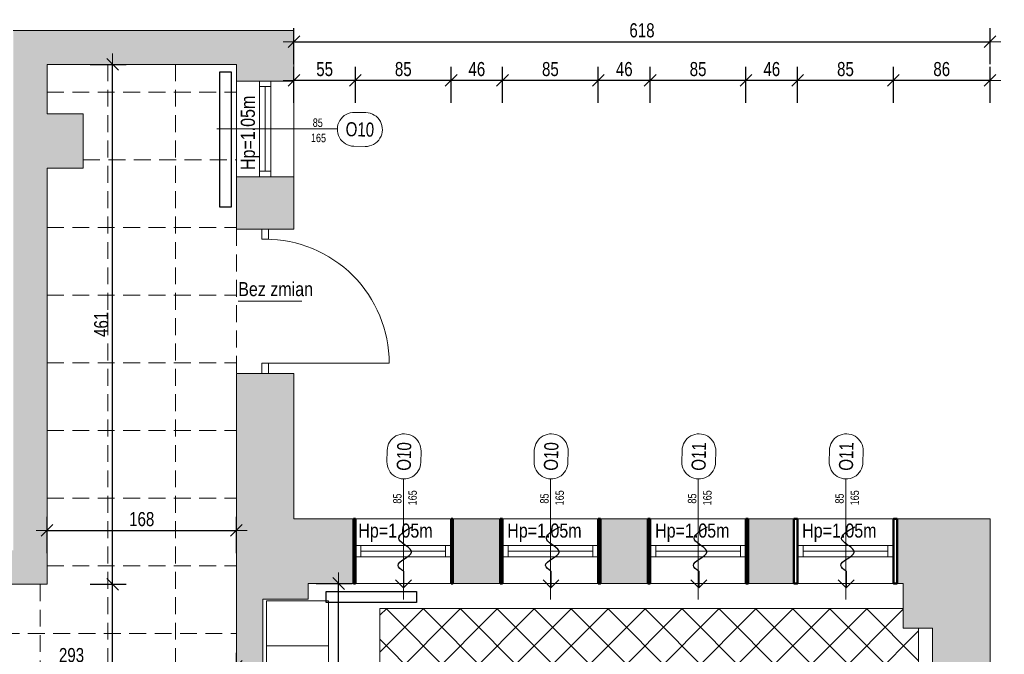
# Model space of a CAD drawing. Header units: millimetres. Extents: x 27490 to 108194, y -40520 to 41185.
# Tile 33 of 65: x 29635 to 30508, y -29775 to -29212. Entities that reach past the tile are written whole.
import ezdxf
from ezdxf.enums import TextEntityAlignment as Align

# ---------------------------------------------------------------- set-up
doc = ezdxf.new("R2010")
doc.units = ezdxf.units.MM
doc.linetypes.add('DASHEDX2', pattern=[1.5, 1, -0.5])
doc.layers.get('0').update_dxf_attribs({"lineweight": 18})
doc.layers.get('Defpoints').update_dxf_attribs({"lineweight": 18})
for name, color, linetype, lineweight in [('BA_sym', 7, 'Continuous', 18), ('BA_txc', 1, 'Continuous', 18), ('BA_txs', 2, 'Continuous', 18), ('mm_grzejniki', 30, 'Continuous', 30), ('mm_Wentylacja', 5, 'Continuous', 50), ('PG_PRZERYWANE_ŚREDNIE', 1, 'DASHEDX2', 18), ('PG_WIDOKOWE_CIENKIE', 1, 'Continuous', 18), ('PG_WYMIARY', 1, 'Continuous', 18), ('PG_WYPOSAŻENIE', 1, 'Continuous', 18), ('PG_ŚCIANY_DZIAŁOWE', 3, 'Continuous', 18), ('Przekrojowa', 60, 'Continuous', 18)]:
    doc.layers.add(name, color=color, linetype=linetype, lineweight=lineweight)
doc.styles.add('BIKTS', font='bikromsw.shx', dxfattribs={"width": 0.85})
doc.styles.add('BIKWYM', font='BIKROMSW.SHX', dxfattribs={"width": 0.8})
doc.dimstyles.new('BA_KR_50', dxfattribs={"dimscale": 0.5, "dimtxt": 25, "dimasz": 1.666667, "dimexe": 24, "dimexo": 0, "dimgap": 0, "dimtad": 0, "dimdec": 1, "dimrnd": 0.5, "dimzin": 9, "dimdsep": 46, "dimtxsty": 'BIKWYM', "dimblk": 'WYM-KR', "dimcen": 0, "dimdle": 20, "dimclrd": 256, "dimclre": 256, "dimclrt": 7, "dimadec": 0, "dimazin": 0, "dimtfac": 0.033333, "dimtdec": 1, "dimtmove": 0, "dimatfit": 3, "dimldrblk": 'WYM-KR', "dimfxl": 40, "dimfxlon": 1, "dimtvp": 0.8, "dimtolj": 1, "dimarcsym": 0})

# ---------------------------------------------------------------- blocks, each defined once
blk = doc.blocks.new('A$C134dd6f3')
at = {"extrusion": (0, 0, -1)}
blk.add_line((55, 77.4), (55, 133.9), dxfattribs=at)
at = {"color": 0, "extrusion": (0, 0, -1)}
blk.add_line((0, 110), (0, 0), dxfattribs=at)
at = {"color": 0}
blk.add_arc((0, 110), 110, 270, 0, dxfattribs=at)
blk = doc.blocks.new('WYM-KR')
at = {"linetype": 'ByBlock'}
blk.add_line((11.52, 0), (-11.52, 0), dxfattribs=at)
at = {"color": 7, "linetype": 'ByBlock'}
blk.add_line((6.24, 6.24), (-6.24, -6.24), dxfattribs=at)
blk = doc.blocks.new('*D840')
at = {"layer": 'Defpoints', "color": 0, "transparency": 16777216}
for p in [(29890.24, -29711.73), (29917.43, -29711.73), (29850.24, -30058.73)]:
    blk.add_point(p, dxfattribs=at)
at = {"layer": 'PG_WYMIARY', "lineweight": -2, "transparency": 16777216}
for p, q in [((29897.43, -29711.73), (29929.43, -29711.73)), ((29917.43, -30057.9), (29917.43, -29712.56)), ((29897.43, -30058.73), (29929.43, -30058.73))]:
    blk.add_line(p, q, dxfattribs=at)
at = {"layer": 'PG_WYMIARY', "lineweight": -2, "transparency": 16777216, "xscale": 0.8333333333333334, "yscale": 0.8333333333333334, "zscale": 0.8333333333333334}
for p, rotation in [((29917.43, -29711.73), 90), ((29917.43, -30058.73), 270)]:
    blk.add_blockref('WYM-KR', p, dxfattribs=dict(at, rotation=rotation))
at = {"layer": 'PG_WYMIARY', "color": 7, "transparency": 16777216, "insert": (29907.43, -29885.23), "char_height": 12.5, "attachment_point": 5, "rotation": 90, "style": 'BIKWYM'}
blk.add_mtext('\\A1;347', dxfattribs=at)
blk = doc.blocks.new('*D850')
at = {"layer": 'Defpoints', "color": 0, "transparency": 16777216}
for p in [(29826.74, -29785.29), (29534.24, -29859.48), (29826.74, -29859.48)]:
    blk.add_point(p, dxfattribs=at)
at = {"layer": 'PG_WYMIARY', "lineweight": -2, "transparency": 16777216}
for p, q in [((29534.24, -29805.29), (29534.24, -29773.29)), ((29826.74, -29805.29), (29826.74, -29773.29)), ((29535.07, -29785.29), (29825.91, -29785.29))]:
    blk.add_line(p, q, dxfattribs=at)
at = {"layer": 'PG_WYMIARY', "lineweight": -2, "transparency": 16777216, "xscale": 0.8333333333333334, "yscale": 0.8333333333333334, "zscale": 0.8333333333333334, "rotation": 180}
blk.add_blockref('WYM-KR', (29534.24, -29785.29), dxfattribs=at)
at = {"layer": 'PG_WYMIARY', "lineweight": -2, "transparency": 16777216, "xscale": 0.8333333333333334, "yscale": 0.8333333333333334, "zscale": 0.8333333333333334}
blk.add_blockref('WYM-KR', (29826.74, -29785.29), dxfattribs=at)
at = {"layer": 'PG_WYMIARY', "color": 7, "transparency": 16777216, "insert": (29680.49, -29775.29), "char_height": 12.5, "attachment_point": 5, "style": 'BIKWYM'}
blk.add_mtext('\\A1;293', dxfattribs=at)
blk = doc.blocks.new('*D851')
at = {"layer": 'Defpoints', "color": 0, "transparency": 16777216}
for p in [(29826.74, -29664.73), (29658.74, -29712.48), (29826.74, -29712.48)]:
    blk.add_point(p, dxfattribs=at)
at = {"layer": 'PG_WYMIARY', "lineweight": -2, "transparency": 16777216}
for p, q in [((29658.74, -29684.73), (29658.74, -29652.73)), ((29826.74, -29684.73), (29826.74, -29652.73)), ((29659.57, -29664.73), (29825.91, -29664.73))]:
    blk.add_line(p, q, dxfattribs=at)
at = {"layer": 'PG_WYMIARY', "lineweight": -2, "transparency": 16777216, "xscale": 0.8333333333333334, "yscale": 0.8333333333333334, "zscale": 0.8333333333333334, "rotation": 180}
blk.add_blockref('WYM-KR', (29658.74, -29664.73), dxfattribs=at)
at = {"layer": 'PG_WYMIARY', "lineweight": -2, "transparency": 16777216, "xscale": 0.8333333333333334, "yscale": 0.8333333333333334, "zscale": 0.8333333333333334}
blk.add_blockref('WYM-KR', (29826.74, -29664.73), dxfattribs=at)
at = {"layer": 'PG_WYMIARY', "color": 7, "transparency": 16777216, "insert": (29742.74, -29654.73), "char_height": 12.5, "attachment_point": 5, "style": 'BIKWYM'}
blk.add_mtext('\\A1;168', dxfattribs=at)
blk = doc.blocks.new('*D809')
at = {"layer": 'Defpoints', "color": 0, "transparency": 16777216}
for p in [(29534.24, -29712.48), (29716.89, -29712.48), (29534.24, -29859.48)]:
    blk.add_point(p, dxfattribs=at)
at = {"layer": 'PG_WYMIARY', "lineweight": -2, "transparency": 16777216}
for p, q in [((29696.89, -29712.48), (29728.89, -29712.48)), ((29716.89, -29858.64), (29716.89, -29713.31)), ((29696.89, -29859.48), (29728.89, -29859.48))]:
    blk.add_line(p, q, dxfattribs=at)
at = {"layer": 'PG_WYMIARY', "lineweight": -2, "transparency": 16777216, "xscale": 0.8333333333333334, "yscale": 0.8333333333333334, "zscale": 0.8333333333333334}
for p, rotation in [((29716.89, -29712.48), 90), ((29716.89, -29859.48), 270)]:
    blk.add_blockref('WYM-KR', p, dxfattribs=dict(at, rotation=rotation))
at = {"layer": 'PG_WYMIARY', "color": 7, "transparency": 16777216, "insert": (29706.89, -29821.9), "char_height": 12.5, "attachment_point": 5, "rotation": 90, "style": 'BIKWYM'}
blk.add_mtext('\\A1;147', dxfattribs=at)
blk = doc.blocks.new('*D810')
at = {"layer": 'Defpoints', "color": 0, "transparency": 16777216}
for p in [(29658.74, -29251.48), (29716.89, -29251.48), (29658.74, -29712.48)]:
    blk.add_point(p, dxfattribs=at)
at = {"layer": 'PG_WYMIARY', "lineweight": -2, "transparency": 16777216}
for p, q in [((29696.89, -29251.48), (29728.89, -29251.48)), ((29716.89, -29711.64), (29716.89, -29252.31)), ((29696.89, -29712.48), (29728.89, -29712.48))]:
    blk.add_line(p, q, dxfattribs=at)
at = {"layer": 'PG_WYMIARY', "lineweight": -2, "transparency": 16777216, "xscale": 0.8333333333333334, "yscale": 0.8333333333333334, "zscale": 0.8333333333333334}
for p, rotation in [((29716.89, -29251.48), 90), ((29716.89, -29712.48), 270)]:
    blk.add_blockref('WYM-KR', p, dxfattribs=dict(at, rotation=rotation))
at = {"layer": 'PG_WYMIARY', "color": 7, "transparency": 16777216, "insert": (29706.89, -29481.98), "char_height": 12.5, "attachment_point": 5, "rotation": 90, "style": 'BIKWYM'}
blk.add_mtext('\\A1;461', dxfattribs=at)
blk = doc.blocks.new('*D757')
at = {"layer": 'Defpoints', "color": 0, "transparency": 16777216}
for p in [(29775.69, -29221.48), (29775.69, -29266.23), (30604.01, -29266.23)]:
    blk.add_point(p, dxfattribs=at)
at = {"layer": 'PG_WYMIARY', "lineweight": -2, "transparency": 16777216}
for p, q in [((30584.01, -29221.48), (30616.01, -29221.48)), ((30604.01, -29222.31), (30604.01, -29265.39)), ((30584.01, -29266.23), (30616.01, -29266.23))]:
    blk.add_line(p, q, dxfattribs=at)
at = {"layer": 'PG_WYMIARY', "lineweight": -2, "transparency": 16777216, "xscale": 0.8333333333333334, "yscale": 0.8333333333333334, "zscale": 0.8333333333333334}
for p, rotation in [((30604.01, -29221.48), 90), ((30604.01, -29266.23), 270)]:
    blk.add_blockref('WYM-KR', p, dxfattribs=dict(at, rotation=rotation))
at = {"layer": 'PG_WYMIARY', "color": 7, "transparency": 16777216, "insert": (30594.01, -29243.85), "char_height": 12.5, "attachment_point": 5, "rotation": 90, "style": 'BIKWYM'}
blk.add_mtext('\\A1;45', dxfattribs=at)
blk = doc.blocks.new('*D758')
at = {"layer": 'Defpoints', "color": 0, "transparency": 16777216}
for p in [(29775.69, -29266.23), (29775.69, -29351.23), (30604.01, -29351.23)]:
    blk.add_point(p, dxfattribs=at)
at = {"layer": 'PG_WYMIARY', "lineweight": -2, "transparency": 16777216}
for p, q in [((30584.01, -29266.23), (30616.01, -29266.23)), ((30604.01, -29267.06), (30604.01, -29350.39)), ((30584.01, -29351.23), (30616.01, -29351.23))]:
    blk.add_line(p, q, dxfattribs=at)
at = {"layer": 'PG_WYMIARY', "lineweight": -2, "transparency": 16777216, "xscale": 0.8333333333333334, "yscale": 0.8333333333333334, "zscale": 0.8333333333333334}
for p, rotation in [((30604.01, -29266.23), 90), ((30604.01, -29351.23), 270)]:
    blk.add_blockref('WYM-KR', p, dxfattribs=dict(at, rotation=rotation))
at = {"layer": 'PG_WYMIARY', "color": 7, "transparency": 16777216, "insert": (30594.01, -29308.73), "char_height": 12.5, "attachment_point": 5, "rotation": 90, "style": 'BIKWYM'}
blk.add_mtext('\\A1;85', dxfattribs=at)
blk = doc.blocks.new('*D759')
at = {"layer": 'Defpoints', "color": 0, "transparency": 16777216}
for p in [(29775.69, -29351.23), (29775.69, -29397.48), (30604.01, -29397.48)]:
    blk.add_point(p, dxfattribs=at)
at = {"layer": 'PG_WYMIARY', "lineweight": -2, "transparency": 16777216}
for p, q in [((30584.01, -29351.23), (30616.01, -29351.23)), ((30604.01, -29352.06), (30604.01, -29396.64)), ((30584.01, -29397.48), (30616.01, -29397.48))]:
    blk.add_line(p, q, dxfattribs=at)
at = {"layer": 'PG_WYMIARY', "lineweight": -2, "transparency": 16777216, "xscale": 0.8333333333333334, "yscale": 0.8333333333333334, "zscale": 0.8333333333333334}
for p, rotation in [((30604.01, -29351.23), 90), ((30604.01, -29397.48), 270)]:
    blk.add_blockref('WYM-KR', p, dxfattribs=dict(at, rotation=rotation))
at = {"layer": 'PG_WYMIARY', "color": 7, "transparency": 16777216, "insert": (30594.01, -29374.35), "char_height": 12.5, "attachment_point": 5, "rotation": 90, "style": 'BIKWYM'}
blk.add_mtext('\\A1;46', dxfattribs=at)
blk = doc.blocks.new('*D760')
at = {"layer": 'Defpoints', "color": 0, "transparency": 16777216}
for p in [(29775.69, -29397.48), (29775.69, -29525.48), (30604.01, -29525.48)]:
    blk.add_point(p, dxfattribs=at)
at = {"layer": 'PG_WYMIARY', "lineweight": -2, "transparency": 16777216}
for p, q in [((30584.01, -29397.48), (30616.01, -29397.48)), ((30604.01, -29398.31), (30604.01, -29524.64)), ((30584.01, -29525.48), (30616.01, -29525.48))]:
    blk.add_line(p, q, dxfattribs=at)
at = {"layer": 'PG_WYMIARY', "lineweight": -2, "transparency": 16777216, "xscale": 0.8333333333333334, "yscale": 0.8333333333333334, "zscale": 0.8333333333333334}
for p, rotation in [((30604.01, -29397.48), 90), ((30604.01, -29525.48), 270)]:
    blk.add_blockref('WYM-KR', p, dxfattribs=dict(at, rotation=rotation))
at = {"layer": 'PG_WYMIARY', "color": 7, "transparency": 16777216, "insert": (30594.01, -29461.48), "char_height": 12.5, "attachment_point": 5, "rotation": 90, "style": 'BIKWYM'}
blk.add_mtext('\\A1;128', dxfattribs=at)
blk = doc.blocks.new('*D761')
at = {"layer": 'Defpoints', "color": 0, "transparency": 16777216}
for p in [(29775.69, -29525.48), (29775.69, -29654.48), (30604.01, -29654.48)]:
    blk.add_point(p, dxfattribs=at)
at = {"layer": 'PG_WYMIARY', "lineweight": -2, "transparency": 16777216}
for p, q in [((30584.01, -29525.48), (30616.01, -29525.48)), ((30604.01, -29526.31), (30604.01, -29653.64)), ((30584.01, -29654.48), (30616.01, -29654.48))]:
    blk.add_line(p, q, dxfattribs=at)
at = {"layer": 'PG_WYMIARY', "lineweight": -2, "transparency": 16777216, "xscale": 0.8333333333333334, "yscale": 0.8333333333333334, "zscale": 0.8333333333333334}
for p, rotation in [((30604.01, -29525.48), 90), ((30604.01, -29654.48), 270)]:
    blk.add_blockref('WYM-KR', p, dxfattribs=dict(at, rotation=rotation))
at = {"layer": 'PG_WYMIARY', "color": 7, "transparency": 16777216, "insert": (30594.01, -29589.98), "char_height": 12.5, "attachment_point": 5, "rotation": 90, "style": 'BIKWYM'}
blk.add_mtext('\\A1;129', dxfattribs=at)
blk = doc.blocks.new('*D762')
at = {"layer": 'Defpoints', "color": 0, "transparency": 16777216}
for p in [(29775.69, -29654.48), (30393.19, -29787.23), (30604.01, -29787.23)]:
    blk.add_point(p, dxfattribs=at)
at = {"layer": 'PG_WYMIARY', "lineweight": -2, "transparency": 16777216}
for p, q in [((30584.01, -29654.48), (30616.01, -29654.48)), ((30604.01, -29655.31), (30604.01, -29786.4)), ((30584.01, -29787.23), (30616.01, -29787.23))]:
    blk.add_line(p, q, dxfattribs=at)
at = {"layer": 'PG_WYMIARY', "lineweight": -2, "transparency": 16777216, "xscale": 0.8333333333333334, "yscale": 0.8333333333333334, "zscale": 0.8333333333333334}
for p, rotation in [((30604.01, -29654.48), 90), ((30604.01, -29787.23), 270)]:
    blk.add_blockref('WYM-KR', p, dxfattribs=dict(at, rotation=rotation))
at = {"layer": 'PG_WYMIARY', "color": 7, "transparency": 16777216, "insert": (30594.01, -29720.85), "char_height": 12.5, "attachment_point": 5, "rotation": 90, "style": 'BIKWYM'}
blk.add_mtext('\\A1;133', dxfattribs=at)
blk = doc.blocks.new('*D768')
at = {"layer": 'Defpoints', "color": 0, "transparency": 16777216}
for p in [(30409.49, -29265.71), (30409.49, -29774.11), (30495.24, -29774.11)]:
    blk.add_point(p, dxfattribs=at)
at = {"layer": 'PG_WYMIARY', "lineweight": -2, "transparency": 16777216}
for p, q in [((30409.49, -29285.71), (30409.49, -29253.71)), ((30495.24, -29285.71), (30495.24, -29253.71)), ((30494.41, -29265.71), (30410.32, -29265.71))]:
    blk.add_line(p, q, dxfattribs=at)
at = {"layer": 'PG_WYMIARY', "lineweight": -2, "transparency": 16777216, "xscale": 0.8333333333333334, "yscale": 0.8333333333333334, "zscale": 0.8333333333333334, "rotation": 180}
blk.add_blockref('WYM-KR', (30409.49, -29265.71), dxfattribs=at)
at = {"layer": 'PG_WYMIARY', "lineweight": -2, "transparency": 16777216, "xscale": 0.8333333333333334, "yscale": 0.8333333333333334, "zscale": 0.8333333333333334}
blk.add_blockref('WYM-KR', (30495.24, -29265.71), dxfattribs=at)
at = {"layer": 'PG_WYMIARY', "color": 7, "transparency": 16777216, "insert": (30452.37, -29255.71), "char_height": 12.5, "attachment_point": 5, "style": 'BIKWYM'}
blk.add_mtext('\\A1;86', dxfattribs=at)
blk = doc.blocks.new('*D769')
at = {"layer": 'Defpoints', "color": 0, "transparency": 16777216}
for p in [(30324.49, -29265.71), (30324.49, -29774.11), (30409.49, -29774.11)]:
    blk.add_point(p, dxfattribs=at)
at = {"layer": 'PG_WYMIARY', "lineweight": -2, "transparency": 16777216}
for p, q in [((30324.49, -29285.71), (30324.49, -29253.71)), ((30409.49, -29285.71), (30409.49, -29253.71)), ((30408.66, -29265.71), (30325.32, -29265.71))]:
    blk.add_line(p, q, dxfattribs=at)
at = {"layer": 'PG_WYMIARY', "lineweight": -2, "transparency": 16777216, "xscale": 0.8333333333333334, "yscale": 0.8333333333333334, "zscale": 0.8333333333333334, "rotation": 180}
blk.add_blockref('WYM-KR', (30324.49, -29265.71), dxfattribs=at)
at = {"layer": 'PG_WYMIARY', "lineweight": -2, "transparency": 16777216, "xscale": 0.8333333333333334, "yscale": 0.8333333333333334, "zscale": 0.8333333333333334}
blk.add_blockref('WYM-KR', (30409.49, -29265.71), dxfattribs=at)
at = {"layer": 'PG_WYMIARY', "color": 7, "transparency": 16777216, "insert": (30366.99, -29255.71), "char_height": 12.5, "attachment_point": 5, "style": 'BIKWYM'}
blk.add_mtext('\\A1;85', dxfattribs=at)
blk = doc.blocks.new('*D770')
at = {"layer": 'Defpoints', "color": 0, "transparency": 16777216}
for p in [(30278.74, -29265.71), (30278.74, -29774.11), (30324.49, -29774.11)]:
    blk.add_point(p, dxfattribs=at)
at = {"layer": 'PG_WYMIARY', "lineweight": -2, "transparency": 16777216}
for p, q in [((30278.74, -29285.71), (30278.74, -29253.71)), ((30324.49, -29285.71), (30324.49, -29253.71)), ((30323.66, -29265.71), (30279.57, -29265.71))]:
    blk.add_line(p, q, dxfattribs=at)
at = {"layer": 'PG_WYMIARY', "lineweight": -2, "transparency": 16777216, "xscale": 0.8333333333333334, "yscale": 0.8333333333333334, "zscale": 0.8333333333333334, "rotation": 180}
blk.add_blockref('WYM-KR', (30278.74, -29265.71), dxfattribs=at)
at = {"layer": 'PG_WYMIARY', "lineweight": -2, "transparency": 16777216, "xscale": 0.8333333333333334, "yscale": 0.8333333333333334, "zscale": 0.8333333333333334}
blk.add_blockref('WYM-KR', (30324.49, -29265.71), dxfattribs=at)
at = {"layer": 'PG_WYMIARY', "color": 7, "transparency": 16777216, "insert": (30301.62, -29255.71), "char_height": 12.5, "attachment_point": 5, "style": 'BIKWYM'}
blk.add_mtext('\\A1;46', dxfattribs=at)
blk = doc.blocks.new('*D771')
at = {"layer": 'Defpoints', "color": 0, "transparency": 16777216}
for p in [(30193.74, -29265.71), (30193.74, -29774.11), (30278.74, -29774.11)]:
    blk.add_point(p, dxfattribs=at)
at = {"layer": 'PG_WYMIARY', "lineweight": -2, "transparency": 16777216}
for p, q in [((30193.74, -29285.71), (30193.74, -29253.71)), ((30278.74, -29285.71), (30278.74, -29253.71)), ((30277.91, -29265.71), (30194.57, -29265.71))]:
    blk.add_line(p, q, dxfattribs=at)
at = {"layer": 'PG_WYMIARY', "lineweight": -2, "transparency": 16777216, "xscale": 0.8333333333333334, "yscale": 0.8333333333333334, "zscale": 0.8333333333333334, "rotation": 180}
blk.add_blockref('WYM-KR', (30193.74, -29265.71), dxfattribs=at)
at = {"layer": 'PG_WYMIARY', "lineweight": -2, "transparency": 16777216, "xscale": 0.8333333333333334, "yscale": 0.8333333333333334, "zscale": 0.8333333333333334}
blk.add_blockref('WYM-KR', (30278.74, -29265.71), dxfattribs=at)
at = {"layer": 'PG_WYMIARY', "color": 7, "transparency": 16777216, "insert": (30236.24, -29255.71), "char_height": 12.5, "attachment_point": 5, "style": 'BIKWYM'}
blk.add_mtext('\\A1;85', dxfattribs=at)
blk = doc.blocks.new('*D772')
at = {"layer": 'Defpoints', "color": 0, "transparency": 16777216}
for p in [(30147.74, -29265.71), (30147.74, -29774.11), (30193.74, -29774.11)]:
    blk.add_point(p, dxfattribs=at)
at = {"layer": 'PG_WYMIARY', "lineweight": -2, "transparency": 16777216}
for p, q in [((30147.74, -29285.71), (30147.74, -29253.71)), ((30193.74, -29285.71), (30193.74, -29253.71)), ((30192.91, -29265.71), (30148.57, -29265.71))]:
    blk.add_line(p, q, dxfattribs=at)
at = {"layer": 'PG_WYMIARY', "lineweight": -2, "transparency": 16777216, "xscale": 0.8333333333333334, "yscale": 0.8333333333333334, "zscale": 0.8333333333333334, "rotation": 180}
blk.add_blockref('WYM-KR', (30147.74, -29265.71), dxfattribs=at)
at = {"layer": 'PG_WYMIARY', "lineweight": -2, "transparency": 16777216, "xscale": 0.8333333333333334, "yscale": 0.8333333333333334, "zscale": 0.8333333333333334}
blk.add_blockref('WYM-KR', (30193.74, -29265.71), dxfattribs=at)
at = {"layer": 'PG_WYMIARY', "color": 7, "transparency": 16777216, "insert": (30170.74, -29255.71), "char_height": 12.5, "attachment_point": 5, "style": 'BIKWYM'}
blk.add_mtext('\\A1;46', dxfattribs=at)
blk = doc.blocks.new('*D773')
at = {"layer": 'Defpoints', "color": 0, "transparency": 16777216}
for p in [(30062.74, -29265.71), (30062.74, -29774.11), (30147.74, -29774.11)]:
    blk.add_point(p, dxfattribs=at)
at = {"layer": 'PG_WYMIARY', "lineweight": -2, "transparency": 16777216}
for p, q in [((30062.74, -29285.71), (30062.74, -29253.71)), ((30147.74, -29285.71), (30147.74, -29253.71)), ((30146.91, -29265.71), (30063.57, -29265.71))]:
    blk.add_line(p, q, dxfattribs=at)
at = {"layer": 'PG_WYMIARY', "lineweight": -2, "transparency": 16777216, "xscale": 0.8333333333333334, "yscale": 0.8333333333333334, "zscale": 0.8333333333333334, "rotation": 180}
blk.add_blockref('WYM-KR', (30062.74, -29265.71), dxfattribs=at)
at = {"layer": 'PG_WYMIARY', "lineweight": -2, "transparency": 16777216, "xscale": 0.8333333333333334, "yscale": 0.8333333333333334, "zscale": 0.8333333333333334}
blk.add_blockref('WYM-KR', (30147.74, -29265.71), dxfattribs=at)
at = {"layer": 'PG_WYMIARY', "color": 7, "transparency": 16777216, "insert": (30105.24, -29255.71), "char_height": 12.5, "attachment_point": 5, "style": 'BIKWYM'}
blk.add_mtext('\\A1;85', dxfattribs=at)
blk = doc.blocks.new('*D774')
at = {"layer": 'Defpoints', "color": 0, "transparency": 16777216}
for p in [(30017.24, -29265.71), (30017.24, -29774.11), (30062.74, -29774.11)]:
    blk.add_point(p, dxfattribs=at)
at = {"layer": 'PG_WYMIARY', "lineweight": -2, "transparency": 16777216}
for p, q in [((30017.24, -29285.71), (30017.24, -29253.71)), ((30062.74, -29285.71), (30062.74, -29253.71)), ((30061.91, -29265.71), (30018.07, -29265.71))]:
    blk.add_line(p, q, dxfattribs=at)
at = {"layer": 'PG_WYMIARY', "lineweight": -2, "transparency": 16777216, "xscale": 0.8333333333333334, "yscale": 0.8333333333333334, "zscale": 0.8333333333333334, "rotation": 180}
blk.add_blockref('WYM-KR', (30017.24, -29265.71), dxfattribs=at)
at = {"layer": 'PG_WYMIARY', "lineweight": -2, "transparency": 16777216, "xscale": 0.8333333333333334, "yscale": 0.8333333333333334, "zscale": 0.8333333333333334}
blk.add_blockref('WYM-KR', (30062.74, -29265.71), dxfattribs=at)
at = {"layer": 'PG_WYMIARY', "color": 7, "transparency": 16777216, "insert": (30039.99, -29255.71), "char_height": 12.5, "attachment_point": 5, "style": 'BIKWYM'}
blk.add_mtext('\\A1;46', dxfattribs=at)
blk = doc.blocks.new('*D775')
at = {"layer": 'Defpoints', "color": 0, "transparency": 16777216}
for p in [(29932.24, -29265.71), (29932.24, -29774.11), (30017.24, -29774.11)]:
    blk.add_point(p, dxfattribs=at)
at = {"layer": 'PG_WYMIARY', "lineweight": -2, "transparency": 16777216}
for p, q in [((29932.24, -29285.71), (29932.24, -29253.71)), ((30017.24, -29285.71), (30017.24, -29253.71)), ((30016.41, -29265.71), (29933.07, -29265.71))]:
    blk.add_line(p, q, dxfattribs=at)
at = {"layer": 'PG_WYMIARY', "lineweight": -2, "transparency": 16777216, "xscale": 0.8333333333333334, "yscale": 0.8333333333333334, "zscale": 0.8333333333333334, "rotation": 180}
blk.add_blockref('WYM-KR', (29932.24, -29265.71), dxfattribs=at)
at = {"layer": 'PG_WYMIARY', "lineweight": -2, "transparency": 16777216, "xscale": 0.8333333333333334, "yscale": 0.8333333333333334, "zscale": 0.8333333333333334}
blk.add_blockref('WYM-KR', (30017.24, -29265.71), dxfattribs=at)
at = {"layer": 'PG_WYMIARY', "color": 7, "transparency": 16777216, "insert": (29974.74, -29255.71), "char_height": 12.5, "attachment_point": 5, "style": 'BIKWYM'}
blk.add_mtext('\\A1;85', dxfattribs=at)
blk = doc.blocks.new('*D776')
at = {"layer": 'Defpoints', "color": 0, "transparency": 16777216}
for p in [(29877.74, -29265.71), (29877.74, -29774.11), (29932.24, -29774.11)]:
    blk.add_point(p, dxfattribs=at)
at = {"layer": 'PG_WYMIARY', "lineweight": -2, "transparency": 16777216}
for p, q in [((29877.74, -29285.71), (29877.74, -29253.71)), ((29932.24, -29285.71), (29932.24, -29253.71)), ((29931.41, -29265.71), (29878.57, -29265.71))]:
    blk.add_line(p, q, dxfattribs=at)
at = {"layer": 'PG_WYMIARY', "lineweight": -2, "transparency": 16777216, "xscale": 0.8333333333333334, "yscale": 0.8333333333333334, "zscale": 0.8333333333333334, "rotation": 180}
blk.add_blockref('WYM-KR', (29877.74, -29265.71), dxfattribs=at)
at = {"layer": 'PG_WYMIARY', "lineweight": -2, "transparency": 16777216, "xscale": 0.8333333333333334, "yscale": 0.8333333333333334, "zscale": 0.8333333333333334}
blk.add_blockref('WYM-KR', (29932.24, -29265.71), dxfattribs=at)
at = {"layer": 'PG_WYMIARY', "color": 7, "transparency": 16777216, "insert": (29904.99, -29255.71), "char_height": 12.5, "attachment_point": 5, "style": 'BIKWYM'}
blk.add_mtext('\\A1;55', dxfattribs=at)
blk = doc.blocks.new('*D777')
at = {"layer": 'Defpoints', "color": 0, "transparency": 16777216}
for p in [(30495.24, -29231.37), (29877.74, -29774.11), (30495.24, -29774.11)]:
    blk.add_point(p, dxfattribs=at)
at = {"layer": 'PG_WYMIARY', "lineweight": -2, "transparency": 16777216}
for p, q in [((29877.74, -29251.37), (29877.74, -29219.37)), ((30495.24, -29251.37), (30495.24, -29219.37)), ((29878.57, -29231.37), (30494.41, -29231.37))]:
    blk.add_line(p, q, dxfattribs=at)
at = {"layer": 'PG_WYMIARY', "lineweight": -2, "transparency": 16777216, "xscale": 0.8333333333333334, "yscale": 0.8333333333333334, "zscale": 0.8333333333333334, "rotation": 180}
blk.add_blockref('WYM-KR', (29877.74, -29231.37), dxfattribs=at)
at = {"layer": 'PG_WYMIARY', "lineweight": -2, "transparency": 16777216, "xscale": 0.8333333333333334, "yscale": 0.8333333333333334, "zscale": 0.8333333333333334}
blk.add_blockref('WYM-KR', (30495.24, -29231.37), dxfattribs=at)
at = {"layer": 'PG_WYMIARY', "color": 7, "transparency": 16777216, "insert": (30186.49, -29221.37), "char_height": 12.5, "attachment_point": 5, "style": 'BIKWYM'}
blk.add_mtext('\\A1;618', dxfattribs=at)
blk = doc.blocks.new('symdrz')
blk.add_lwpolyline([(-10, -30, -1), (-10, 30), (10, 30, -1), (10, -30)], format="xyb", close=True)
at = {"style": 'BIKTS', "width": 0.8}
blk.add_attdef('SZERDRZ', text='', height=25, dxfattribs=at).set_placement((77.1, 8.8), align=Align.CENTER)
blk.add_attdef('SYMDRZ', text='', height=25, dxfattribs=at).set_placement((0, 0), align=Align.MIDDLE)
blk.add_attdef('WYSDRZ', text='', height=25, dxfattribs=at).set_placement((77.1, -9.5), align=Align.TOP_CENTER)
blk = doc.blocks.new('podciecie')
at = {"layer": 'mm_Wentylacja', "color": 142, "lineweight": 30}
for p, q in [((23288, -37575.5), (23288, -37590.5)), ((23288, -37590.5), (23280.93, -37583.43)), ((23288, -37590.5), (23295.07, -37583.43))]:
    blk.add_line(p, q, dxfattribs=at)
blk.add_spline([(23288, -37575.5), (23283.25, -37570.75), (23295.25, -37558.75), (23284.25, -37547.75), (23295.75, -37536.25)], degree=3, dxfattribs=at)
blk = doc.blocks.new('A$C92ba3dc0')
at = {"layer": 'mm_Wentylacja', "color": 2, "lineweight": 30}
for p in [(-23752.89, 39955.3), (-23621.97, 39955.3), (-23490.92, 39955.3), (-23360.16, 39955.3)]:
    blk.add_blockref('podciecie', p, dxfattribs=at)
blk = doc.blocks.new('A$C52335042')
at = {"layer": 'mm_grzejniki', "lineweight": 30}
for points in [[(-617.73, 2822.49), (-617.73, 2702.49), (-627.73, 2702.49), (-627.73, 2822.49)], [(-453.28, 2361.76), (-453.28, 2351.76), (-533.28, 2351.76), (-533.28, 2361.76)]]:
    blk.add_lwpolyline(points, close=True, dxfattribs=at)

msp = doc.modelspace()

# ---------------------------------------------------------------- hatches: boundary and pattern name
at = {"layer": 'PG_WYPOSAŻENIE', "true_color": 0x636466}
h = msp.add_hatch(dxfattribs=at)
h.set_pattern_fill('ANSI37', color=251, scale=7.3)
h.set_pattern_definition([(45, (-22681.607, 2584.853), (-16.388967, 16.388967), []), (135, (-22681.607, 2584.853), (-16.388967, -16.388967), [])])
h.paths.add_polyline_path([(30014.03, -29992.32), (30371.9, -29992.32), (30371.9, -29793.92), (30014.03, -29793.92)], flags=16)
h.paths.add_polyline_path([(29954.03, -30159.73), (29954.03, -29733.92), (30418.24, -29733.92), (30418.24, -29751.23), (30431.9, -29751.23), (30431.9, -30052.32), (30014.03, -30052.32), (30014.03, -30159.73)])
at = {"layer": 'PG_ŚCIANY_DZIAŁOWE', "true_color": 0x939598, "transparency": 33554610}
h = msp.add_hatch(color=252, dxfattribs=at)
h.dxf.hatch_style = 1
h.paths.add_polyline_path([(29658.74, -29343.48), (29690.74, -29343.48), (29690.74, -29295.48), (29658.74, -29295.48), (29658.74, -29251.48), (29826.74, -29251.48), (29826.74, -29266.23), (29877.74, -29266.23), (29877.74, -29221.48), (29628.74, -29221.48), (29628.74, -29682.48), (28538.24, -29682.48), (28538.24, -29712.48), (28630.24, -29712.48), (28630.24, -29726.48), (28673.24, -29726.48), (28673.24, -29712.48), (29229.24, -29712.48), (29229.24, -29726.48), (29273.24, -29726.48), (29273.24, -29712.48), (29658.74, -29712.48)])
h = msp.add_hatch(color=252, dxfattribs=at)
h.dxf.hatch_style = 1
h.paths.add_polyline_path([(29877.74, -29351.23), (29826.74, -29351.23), (29826.74, -29397.48), (29877.74, -29397.48)])
h = msp.add_hatch(color=252, dxfattribs=at)
h.dxf.hatch_style = 1
h.paths.add_polyline_path([(29833.49, -30154.23), (29838.49, -30154.23), (29838.49, -30159.73), (29833.49, -30159.73)])
h.paths.add_polyline_path([(29826.74, -30058.73), (29850.24, -30058.73), (29850.24, -29725.73), (29890.24, -29725.73), (29890.24, -29711.73), (29930.74, -29711.73), (29930.74, -29654.48), (29877.74, -29654.48), (29877.74, -29525.48), (29826.74, -29525.48)])
h.paths.add_polyline_path([(29850.24, -30159.73), (29838.49, -30159.73), (29838.49, -30154.23), (29833.49, -30154.23), (29833.49, -30159.73), (29826.74, -30159.73), (29826.74, -31113.48), (30021.87, -31113.48), (30021.87, -31153.23), (30041.74, -31153.23), (30041.74, -31336.48), (30326.74, -31336.48), (30326.74, -31321.48), (30056.74, -31321.48), (30056.74, -31113.48), (30444.74, -31113.48), (30444.74, -31336.48), (30483.74, -31336.48), (30483.74, -31339.48), (30613.79, -31339.48), (30652.74, -31339.48), (30689.67, -31309.48), (30495.24, -31309.48), (30495.24, -31088.48), (29850.24, -31088.48), (29850.24, -30527.73), (30031.74, -30527.73), (30031.74, -30506.23), (29850.24, -30506.23), (29850.24, -30323.73), (29865.24, -30323.73), (29865.24, -30281.23), (29850.24, -30281.23)])
h = msp.add_hatch(color=252, dxfattribs=at)
h.dxf.hatch_style = 1
h.paths.add_polyline_path([(30060.74, -29654.48), (30018.74, -29654.48), (30018.74, -29711.73), (30060.74, -29711.73)])
h = msp.add_hatch(color=252, dxfattribs=at)
h.dxf.hatch_style = 1
h.paths.add_polyline_path([(30191.74, -29654.48), (30149.74, -29654.48), (30149.74, -29711.73), (30191.74, -29711.73)])
h = msp.add_hatch(color=252, dxfattribs=at)
h.dxf.hatch_style = 1
h.paths.add_polyline_path([(30321.24, -29654.48), (30280.74, -29654.48), (30280.74, -29711.73), (30321.24, -29711.73)])
h = msp.add_hatch(color=252, dxfattribs=at)
h.dxf.hatch_style = 1
h.paths.add_polyline_path([(30495.24, -29654.48), (30412.74, -29654.48), (30412.74, -29711.73), (30418.24, -29711.73), (30418.24, -29751.23), (30431.9, -29751.23), (30444.24, -29751.23), (30444.24, -29786.73), (30495.24, -29786.73)])

# ---------------------------------------------------------------- linework, layer by layer
at = {"lineweight": 20}
for p, q in [((29877.74, -29221.48), (29628.74, -29221.48)), ((29877.74, -29397.48), (29877.74, -29221.48)), ((29826.74, -29251.48), (29658.74, -29251.48)), ((29658.74, -29251.48), (29658.74, -29295.48)), ((29826.74, -29397.48), (29826.74, -29251.48)), ((29826.74, -29266.23), (29877.74, -29266.23)), ((29658.74, -29295.48), (29690.74, -29295.48)), ((29690.74, -29295.48), (29690.74, -29343.48)), ((29916.26, -29308.73), (29809.45, -29308.73)), ((29690.74, -29343.48), (29658.74, -29343.48)), ((29658.74, -29343.48), (29658.74, -29712.48)), ((29877.74, -29351.23), (29826.74, -29351.23)), ((29877.74, -29397.48), (29826.74, -29397.48)), ((29826.74, -29525.48), (29826.74, -30058.73)), ((29877.74, -29525.48), (29826.74, -29525.48)), ((29877.74, -29654.48), (29877.74, -29525.48)), ((29974.96, -29619.08), (29974.96, -29725.9)), ((30105.46, -29619.08), (30105.46, -29725.9)), ((30236.46, -29619.08), (30236.46, -29725.9)), ((30367.21, -29619.08), (30367.21, -29725.9)), ((29877.74, -29654.48), (30495.24, -29654.48)), ((29930.74, -29711.73), (29930.74, -29654.48)), ((30018.74, -29711.73), (30018.74, -29654.48)), ((30060.74, -29711.73), (30060.74, -29654.48)), ((30149.74, -29711.73), (30149.74, -29654.48)), ((30191.74, -29711.73), (30191.74, -29654.48)), ((30280.74, -29711.73), (30280.74, -29654.48)), ((30321.24, -29711.73), (30321.24, -29654.48)), ((30412.74, -29711.73), (30412.74, -29654.48)), ((30495.24, -30042.48), (30495.24, -29654.48)), ((29658.74, -29712.48), (29273.24, -29712.48)), ((30418.24, -29711.73), (29890.24, -29711.73)), ((29890.24, -29725.73), (29890.24, -29711.73)), ((30418.24, -29751.23), (30418.24, -29711.73)), ((29850.24, -29725.73), (29890.24, -29725.73)), ((30418.24, -29751.23), (30444.24, -29751.23)), ((30444.24, -30042.48), (30444.24, -29751.23))]:
    msp.add_line(p, q, dxfattribs=at)
for p, q in [((29847.24, -29266.23), (29847.24, -29351.23)), ((29847.24, -29271.23), (29857.24, -29271.23)), ((29852.24, -29271.23), (29852.24, -29346.23)), ((29857.24, -29266.23), (29857.24, -29351.23)), ((29857.24, -29346.23), (29847.24, -29346.23)), ((29855.24, -29397.48), (29849.24, -29397.48)), ((29849.24, -29397.48), (29849.24, -29406.48)), ((29855.24, -29406.48), (29855.24, -29397.48)), ((29849.24, -29406.48), (29855.24, -29406.48)), ((29855.24, -29516.48), (29849.24, -29516.48)), ((29849.24, -29516.48), (29849.24, -29525.48)), ((29855.24, -29525.48), (29855.24, -29516.48)), ((29849.24, -29525.48), (29855.24, -29525.48)), ((30017.24, -29678.1), (29932.24, -29678.1)), ((29932.24, -29678.1), (29932.24, -29688.1)), ((29937.24, -29678.1), (29937.24, -29688.1)), ((30012.24, -29683.1), (29937.24, -29683.1)), ((30012.24, -29678.1), (30012.24, -29688.1)), ((30017.24, -29678.1), (30017.24, -29688.1)), ((30147.74, -29678.1), (30062.74, -29678.1)), ((30062.74, -29678.1), (30062.74, -29688.1)), ((30067.74, -29678.1), (30067.74, -29688.1)), ((30142.74, -29683.1), (30067.74, -29683.1)), ((30142.74, -29678.1), (30142.74, -29688.1)), ((30147.74, -29678.1), (30147.74, -29688.1)), ((30278.74, -29678.1), (30193.74, -29678.1)), ((30193.74, -29678.1), (30193.74, -29688.1)), ((30198.74, -29678.1), (30198.74, -29688.1)), ((30273.74, -29683.1), (30198.74, -29683.1)), ((30273.74, -29678.1), (30273.74, -29688.1)), ((30278.74, -29678.1), (30278.74, -29688.1)), ((30409.49, -29678.1), (30324.49, -29678.1)), ((30324.49, -29678.1), (30324.49, -29688.1)), ((30329.49, -29678.1), (30329.49, -29688.1)), ((30404.49, -29683.1), (30329.49, -29683.1)), ((30404.49, -29678.1), (30404.49, -29688.1)), ((30409.49, -29678.1), (30409.49, -29688.1)), ((30017.24, -29688.1), (29932.24, -29688.1)), ((30147.74, -29688.1), (30062.74, -29688.1)), ((30278.74, -29688.1), (30193.74, -29688.1)), ((30409.49, -29688.1), (30324.49, -29688.1))]:
    msp.add_line(p, q)
at = {"layer": 'PG_PRZERYWANE_ŚREDNIE', "color": 251, "lineweight": 15, "ltscale": 15, "true_color": 0x636466}
for p, q in [((29712.74, -29251.48), (29712.74, -31881.48)), ((29772.74, -29251.48), (29772.74, -31881.48)), ((29658.74, -29275.98), (29826.74, -29275.98)), ((29690.74, -29335.98), (29826.74, -29335.98)), ((29658.74, -29395.98), (29826.74, -29395.98)), ((29826.74, -29397.48), (29826.74, -29525.48)), ((29658.74, -29455.98), (29826.74, -29455.98)), ((29658.74, -29515.98), (29826.74, -29515.98)), ((29658.74, -29575.98), (29826.74, -29575.98)), ((29658.74, -29635.98), (29826.74, -29635.98)), ((29658.74, -29695.98), (29826.74, -29695.98)), ((29652.74, -29712.48), (29652.74, -30179.48)), ((28404.24, -29755.98), (29826.74, -29755.98))]:
    msp.add_line(p, q, dxfattribs=at)
at = {"layer": 'PG_WIDOKOWE_CIENKIE', "color": 18, "lineweight": 50, "true_color": 0x000000}
for points in [[(29932.24, -29654.48), (29930.74, -29654.48), (29930.74, -29711.73), (29932.24, -29711.73)], [(30018.74, -29654.48), (30017.24, -29654.48), (30017.24, -29711.73), (30018.74, -29711.73)], [(30062.74, -29654.48), (30060.74, -29654.48), (30060.74, -29711.73), (30062.74, -29711.73)], [(30149.74, -29654.48), (30147.74, -29654.48), (30147.74, -29711.73), (30149.74, -29711.73)], [(30193.74, -29654.48), (30191.74, -29654.48), (30191.74, -29711.73), (30193.74, -29711.73)], [(30280.74, -29654.48), (30278.74, -29654.48), (30278.74, -29711.73), (30280.74, -29711.73)], [(30324.49, -29654.48), (30321.24, -29654.48), (30321.24, -29711.73), (30324.49, -29711.73)], [(30412.74, -29654.48), (30409.49, -29654.48), (30409.49, -29711.73), (30412.74, -29711.73)]]:
    msp.add_lwpolyline(points, close=True, dxfattribs=at)
at = {"layer": 'PG_WYPOSAŻENIE', "color": 251, "true_color": 0x636466}
msp.add_line((29853.5, -29767.11), (29908.5, -29767.11), dxfattribs=at)
msp.add_lwpolyline([(29908.5, -29727.11), (29908.5, -30047.11), (29853.5, -30047.11), (29853.5, -29727.11)], close=True, dxfattribs=at)
msp.add_lwpolyline([(29954.03, -30159.73), (29954.03, -29733.92), (30418.24, -29733.92), (30418.24, -29751.23), (30431.9, -29751.23), (30431.9, -30052.32), (30014.03, -30052.32), (30014.03, -30159.73), (29954.03, -30159.73)], dxfattribs=at)
at = {"layer": 'PG_ŚCIANY_DZIAŁOWE', "color": 18, "true_color": 0x000000}
msp.add_line((29850.24, -29725.73), (29850.24, -30058.73), dxfattribs=at)

# ---------------------------------------------------------------- block references
at = {"lineweight": 20, "rotation": 89.99999999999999}
msp.add_blockref('A$C134dd6f3', (29962.24, -29516.48), dxfattribs=at)
at = {"layer": 'BA_sym', "color": 18, "true_color": 0x000000}
ref = msp.add_blockref('symdrz', (29936.26, -29309.15), dxfattribs=dict(at, xscale=0.5000000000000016, yscale=0.5000000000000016, zscale=0.5000000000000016, rotation=178.7952046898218))
ref.add_attrib('Symdrz', 'O10', dxfattribs={"height": 12.5, "rotation": 358.7952, "style": 'BIKTS', "width": 0.8}).set_placement((29936.26, -29309.15), align=Align.MIDDLE_CENTER)
ref.add_attrib('Szerdrz', '165', dxfattribs={"layer": 'BA_txc', "height": 7.5, "rotation": 358.7952, "style": 'BIKTS', "width": 0.8}).set_placement((29899.56, -29316.69), align=Align.MIDDLE_CENTER)
ref.add_attrib('Wysdrz', '85', dxfattribs={"layer": 'BA_txc', "height": 7.5, "rotation": 358.7952, "style": 'BIKTS', "width": 0.8}).set_placement((29898.91, -29303.21), align=Align.MIDDLE_CENTER)
ref = msp.add_blockref('symdrz', (29975.38, -29599.09), dxfattribs=dict(at, xscale=0.5000000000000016, yscale=0.5000000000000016, zscale=0.5000000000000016, rotation=268.7952046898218))
ref.add_attrib('Symdrz', 'O10', dxfattribs={"height": 12.5, "rotation": 88.7952, "style": 'BIKTS', "width": 0.8}).set_placement((29975.38, -29599.09), align=Align.MIDDLE_CENTER)
ref.add_attrib('Szerdrz', '165', dxfattribs={"layer": 'BA_txc', "height": 7.5, "rotation": 88.7952, "style": 'BIKTS', "width": 0.8}).set_placement((29982.92, -29635.78), align=Align.MIDDLE_CENTER)
ref.add_attrib('Wysdrz', '85', dxfattribs={"layer": 'BA_txc', "height": 7.5, "rotation": 88.7952, "style": 'BIKTS', "width": 0.8}).set_placement((29969.44, -29636.44), align=Align.MIDDLE_CENTER)
ref = msp.add_blockref('symdrz', (30105.88, -29599.09), dxfattribs=dict(at, xscale=0.5000000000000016, yscale=0.5000000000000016, zscale=0.5000000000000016, rotation=268.7952046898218))
ref.add_attrib('Symdrz', 'O10', dxfattribs={"height": 12.5, "rotation": 88.7952, "style": 'BIKTS', "width": 0.8}).set_placement((30105.88, -29599.09), align=Align.MIDDLE_CENTER)
ref.add_attrib('Szerdrz', '165', dxfattribs={"layer": 'BA_txc', "height": 7.5, "rotation": 88.7952, "style": 'BIKTS', "width": 0.8}).set_placement((30113.42, -29635.78), align=Align.MIDDLE_CENTER)
ref.add_attrib('Wysdrz', '85', dxfattribs={"layer": 'BA_txc', "height": 7.5, "rotation": 88.7952, "style": 'BIKTS', "width": 0.8}).set_placement((30099.94, -29636.44), align=Align.MIDDLE_CENTER)
ref = msp.add_blockref('symdrz', (30236.88, -29599.09), dxfattribs=dict(at, xscale=0.5000000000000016, yscale=0.5000000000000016, zscale=0.5000000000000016, rotation=268.7952046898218))
ref.add_attrib('Symdrz', 'O11', dxfattribs={"height": 12.5, "rotation": 88.7952, "style": 'BIKTS', "width": 0.8}).set_placement((30236.88, -29599.09), align=Align.MIDDLE_CENTER)
ref.add_attrib('Szerdrz', '165', dxfattribs={"layer": 'BA_txc', "height": 7.5, "rotation": 88.7952, "style": 'BIKTS', "width": 0.8}).set_placement((30244.42, -29635.78), align=Align.MIDDLE_CENTER)
ref.add_attrib('Wysdrz', '85', dxfattribs={"layer": 'BA_txc', "height": 7.5, "rotation": 88.7952, "style": 'BIKTS', "width": 0.8}).set_placement((30230.94, -29636.44), align=Align.MIDDLE_CENTER)
ref = msp.add_blockref('symdrz', (30367.63, -29599.09), dxfattribs=dict(at, xscale=0.5000000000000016, yscale=0.5000000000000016, zscale=0.5000000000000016, rotation=268.7952046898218))
ref.add_attrib('Symdrz', 'O11', dxfattribs={"height": 12.5, "rotation": 88.7952, "style": 'BIKTS', "width": 0.8}).set_placement((30367.63, -29599.09), align=Align.MIDDLE_CENTER)
ref.add_attrib('Szerdrz', '165', dxfattribs={"layer": 'BA_txc', "height": 7.5, "rotation": 88.7952, "style": 'BIKTS', "width": 0.8}).set_placement((30375.17, -29635.78), align=Align.MIDDLE_CENTER)
ref.add_attrib('Wysdrz', '85', dxfattribs={"layer": 'BA_txc', "height": 7.5, "rotation": 88.7952, "style": 'BIKTS', "width": 0.8}).set_placement((30361.69, -29636.44), align=Align.MIDDLE_CENTER)
at = {"layer": 'Przekrojowa'}
for name in ['A$C52335042', 'A$C92ba3dc0']:
    msp.add_blockref(name, (30439.74, -32080.48), dxfattribs=at)

# ---------------------------------------------------------------- texts
at = {"layer": 'BA_txs', "color": 18, "true_color": 0x000000, "style": 'BIKTS', "width": 0.85}
msp.add_text('Hp=1.05m', height=12.5, rotation=90, dxfattribs=at).set_placement((29843.11, -29345.18))
for s, p in [('Bez zmian', (29828.35, -29456.96)), ('Hp=1.05m', (29934.83, -29671.07)), ('Hp=1.05m', (30066.96, -29671.07)), ('Hp=1.05m', (30198.13, -29671.07)), ('Hp=1.05m', (30328.56, -29671.07))]:
    msp.add_text(s, height=12.5, dxfattribs=at).set_placement(p)

# ---------------------------------------------------------------- dimensions: what is measured, and where the dimension line sits
at = {"layer": 'PG_WYMIARY'}
for base, p1, p2, picture, middle in [((30604.01, -29266.23), (29775.69, -29221.48), (29775.69, -29266.23), '*D757', (30594.01, -29243.85)), ((29716.89, -29251.48), (29658.74, -29712.48), (29658.74, -29251.48), '*D810', (29706.89, -29481.98)), ((30604.01, -29351.23), (29775.69, -29266.23), (29775.69, -29351.23), '*D758', (30594.01, -29308.73)), ((30604.01, -29397.48), (29775.69, -29351.23), (29775.69, -29397.48), '*D759', (30594.01, -29374.35)), ((30604.01, -29525.48), (29775.69, -29397.48), (29775.69, -29525.48), '*D760', (30594.01, -29461.48)), ((30604.01, -29654.48), (29775.69, -29525.48), (29775.69, -29654.48), '*D761', (30594.01, -29589.98)), ((30604.01, -29787.23), (29775.69, -29654.48), (30393.19, -29787.23), '*D762', (30594.01, -29720.85)), ((29917.43, -29711.73), (29850.24, -30058.73), (29890.24, -29711.73), '*D840', (29907.43, -29885.23))]:
    dim = msp.add_linear_dim(base=base, p1=p1, p2=p2, angle=90, dimstyle='BA_KR_50', override={"dimdec": 0, "dimtmove": 1}, dxfattribs=at)
    dim.commit()
    dim.dimension.update_dxf_attribs({"geometry": picture, "text_midpoint": middle})
for base, p1, p2, picture, middle in [((30495.2408, -29231.3711), (29877.741, -29774.1136), (30495.2408, -29774.1136), '*D777', (30186.4909, -29221.3711)), ((29877.741, -29265.7147), (29932.2408, -29774.1136), (29877.741, -29774.1136), '*D776', (29904.9909, -29255.7147)), ((29932.24, -29265.71), (30017.24, -29774.11), (29932.24, -29774.11), '*D775', (29974.74, -29255.71)), ((30017.24077459, -29265.71465619), (30062.74077459, -29774.11355684), (30017.24077459, -29774.11355684), '*D774', (30039.99077459, -29255.71465619)), ((30062.74, -29265.71), (30147.74, -29774.11), (30062.74, -29774.11), '*D773', (30105.24, -29255.71)), ((30147.74, -29265.71), (30193.74, -29774.11), (30147.74, -29774.11), '*D772', (30170.74, -29255.71)), ((30193.74, -29265.71), (30278.74, -29774.11), (30193.74, -29774.11), '*D771', (30236.24, -29255.71)), ((30278.74, -29265.71), (30324.49, -29774.11), (30278.74, -29774.11), '*D770', (30301.62, -29255.71)), ((30324.49, -29265.71), (30409.49, -29774.11), (30324.49, -29774.11), '*D769', (30366.99, -29255.71)), ((30409.49, -29265.71), (30495.24, -29774.11), (30409.49, -29774.11), '*D768', (30452.37, -29255.71)), ((29826.74, -29664.73), (29658.74, -29712.48), (29826.74, -29712.48), '*D851', (29742.74, -29654.73)), ((29826.741, -29785.2852), (29534.2408, -29859.4756), (29826.741, -29859.4756), '*D850', (29680.4909, -29775.2852))]:
    dim = msp.add_linear_dim(base=base, p1=p1, p2=p2, dimstyle='BA_KR_50', override={"dimdec": 0, "dimtmove": 1}, dxfattribs=at)
    dim.commit()
    dim.dimension.update_dxf_attribs({"geometry": picture, "text_midpoint": middle})
dim = msp.add_linear_dim(base=(29716.89, -29712.48), p1=(29534.24, -29859.48), p2=(29534.24, -29712.48), angle=90, dimstyle='BA_KR_50', override={"dimdec": 0, "dimtmove": 1}, dxfattribs=at)
dim.commit()
dim.dimension.update_dxf_attribs({"geometry": '*D809', "text_midpoint": (29716.89, -29821.9), "dimtype": 160})

doc.saveas('drawing.dxf')
